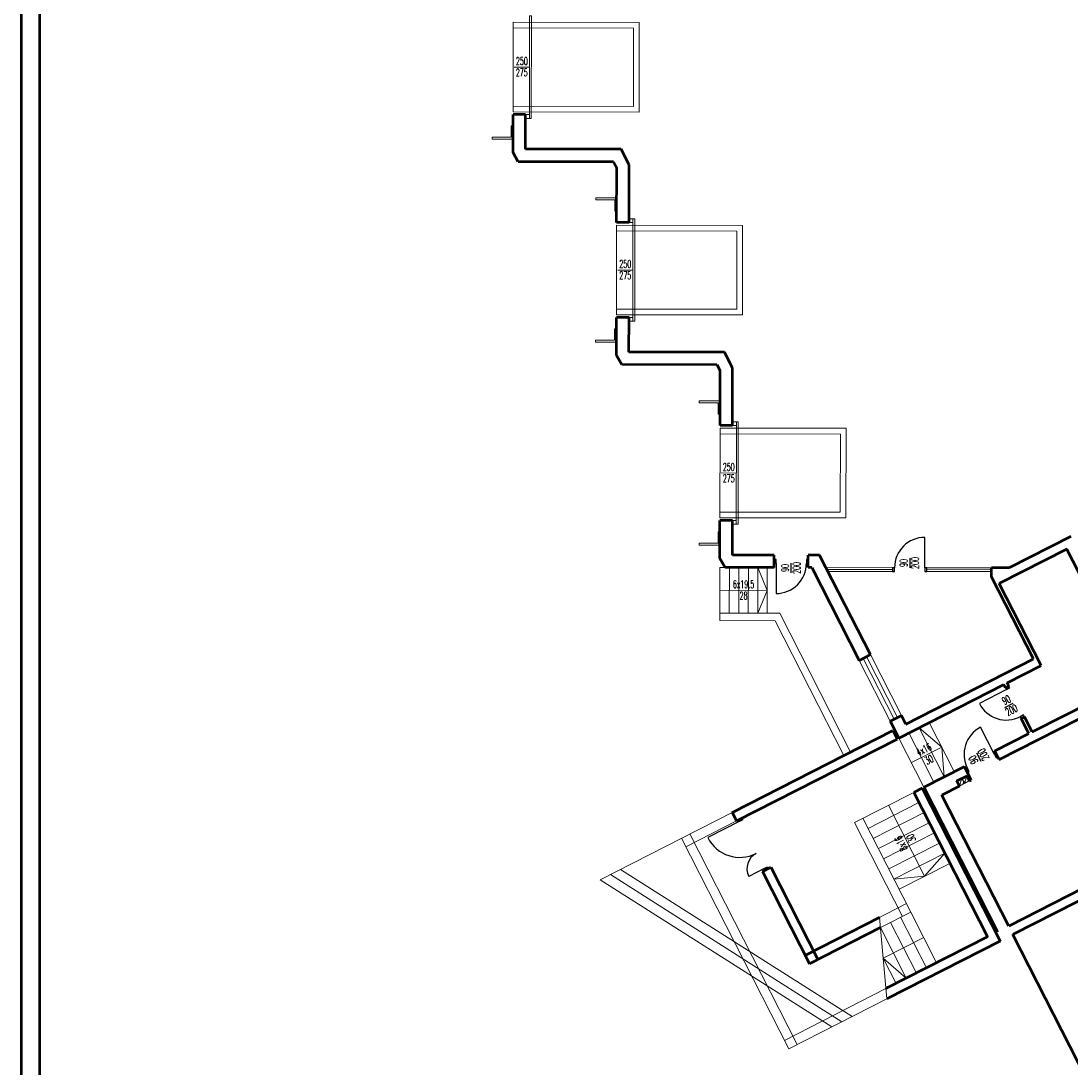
# Model space of a CAD drawing. Header units: millimetres. Extents: x 0 to 144098, y 0 to 90000.
# Tile 1 of 16: x 0 to 27662, y 22858 to 50437. Entities that reach past the tile are written whole.
import ezdxf
from ezdxf.enums import TextEntityAlignment as Align

# ---------------------------------------------------------------- set-up
doc = ezdxf.new("R2010")
doc.units = ezdxf.units.MM
doc.linetypes.add('HIDDEN2', pattern=[4.7625, 3.175, -1.5875])
for name, color, linetype in [('a__inst___pion__', 134, 'Continuous'), ('a__sciany_______', 9, 'Continuous'), ('a__stol_________', 46, 'Continuous'), ('a__stol___szklo_', 140, 'Continuous'), ('a__stol___wid___', 57, 'Continuous'), ('a__stol___z_otw_', 65, 'Continuous'), ('a__widok________', 7, 'Continuous'), ('a__widok__przer_', 66, 'HIDDEN2'), ('tabelka', 7, 'Continuous'), ('w__w__100_stol__', 225, 'Continuous'), ('w__w____________', 7, 'Continuous'), ('w__w______stol__', 195, 'Continuous')]:
    doc.layers.add(name, color=color, linetype=linetype)
doc.styles.add('simplex05', font='simplex.shx', dxfattribs={"width": 0.5})

# ---------------------------------------------------------------- blocks, each defined once
blk = doc.blocks.new('d90')
blk.add_line((5, -5), (5, -85))
for points in [[(0, -5), (5, -5), (5, 5), (0, 5)], [(85, -5), (90, -5), (90, 5), (85, 5)]]:
    blk.add_lwpolyline(points, close=True)
at = {"layer": 'a__stol___z_otw_'}
blk.add_arc((5, -5), 80, 270, 0, dxfattribs=at)
at = {"layer": 'w__w______stol__'}
blk.add_line((45, -30), (45, -5), dxfattribs=at)
blk = doc.blocks.new('d150')
for p, q in [((5, 145), (50, 145)), ((5, 5), (100, 5))]:
    blk.add_line(p, q)
for points in [[(5, 150), (5, 145), (-5, 145), (-5, 150)], [(5, 0), (5, 5), (-5, 5), (-5, 0)]]:
    blk.add_lwpolyline(points, close=True)
for centre, radius, start, end in [((5, 145), 45, 270, 0), ((5, 5), 95, 0, 90)]:
    blk.add_arc(centre, radius, start, end)

msp = doc.modelspace()

# ---------------------------------------------------------------- linework, layer by layer
at = {"layer": 'a__inst___pion__', "linetype": 'ByBlock', "lineweight": 18}
for p, q in [((24780, 30457), (24734, 30314)), ((24858, 30353), (24789, 30486)), ((24913, 30525), (24867, 30382)), ((24724, 30285), (24991, 30421))]:
    msp.add_line(p, q, dxfattribs=at)
for centre in [(24757, 30386), (24890, 30454)]:
    msp.add_circle(centre, 75, dxfattribs=at)
at = {"layer": 'a__sciany_______', "linetype": 'ByBlock', "lineweight": 50}
for p, q in [((12962, 46973), (12963, 47973)), ((13293, 47972), (12963, 47973)), ((13292, 47062), (13293, 47972)), ((15813, 47059), (13292, 47062)), ((16023, 46648), (15813, 47059)), ((13101, 46732), (12962, 46973)), ((15611, 46730), (13101, 46732)), ((15611, 46730), (15693, 46569)), ((15691, 45127), (15693, 46569)), ((16021, 45127), (16023, 46648)), ((16021, 45127), (15691, 45127)), ((15687, 41627), (15688, 42627)), ((16018, 42627), (15688, 42627)), ((16017, 41717), (16018, 42627)), ((15826, 41387), (15687, 41627)), ((18538, 41714), (16017, 41717)), ((18748, 41303), (18538, 41714)), ((18336, 41384), (15826, 41387)), ((18335, 41386), (18418, 41224)), ((18416, 39782), (18418, 41224)), ((18746, 39781), (18748, 41303)), ((18746, 39781), (18416, 39782)), ((18412, 36282), (18413, 37282)), ((18743, 37281), (18413, 37282)), ((18742, 36371), (18743, 37281)), ((27662, 36862), (26037, 36033)), ((27553, 36525), (25771, 35617)), ((28791, 34098), (27553, 36525)), ((18551, 36041), (18412, 36282)), ((19842, 36370), (18742, 36371)), ((19842, 36040), (19842, 36370)), ((21039, 36369), (20742, 36369)), ((20742, 36039), (20742, 36369)), ((22376, 33746), (21039, 36369)), ((19842, 36040), (18551, 36041)), ((20836, 36039), (20742, 36039)), ((20836, 36039), (22082, 33596)), ((26037, 36033), (25569, 36034)), ((25569, 35794), (25569, 36034)), ((26670, 33634), (25569, 35794)), ((26873, 33457), (25771, 35617)), ((22082, 33596), (22376, 33746)), ((23307, 31919), (26670, 33634)), ((25982, 33002), (26873, 33457)), ((23126, 31547), (25893, 32957)), ((25938, 32868), (25893, 32957)), ((26027, 32913), (25982, 33002)), ((26640, 31711), (29313, 33073)), ((25769, 30986), (29427, 32850)), ((25938, 32868), (26027, 32913)), ((22899, 31992), (23193, 32142)), ((23307, 31919), (23193, 32142)), ((26347, 32066), (26436, 32112)), ((26640, 31711), (26436, 32112)), ((22899, 31992), (23126, 31547)), ((26551, 31665), (26347, 32066)), ((18737, 29590), (22968, 31747)), ((22968, 31747), (23082, 31524)), ((25656, 31209), (26551, 31665)), ((18850, 29367), (23082, 31524)), ((25769, 30986), (25656, 31209)), ((23785, 30255), (24854, 30800)), ((25036, 30444), (24854, 30800)), ((24656, 30418), (24923, 30555)), ((24991, 30421), (24923, 30555)), ((24991, 30421), (25036, 30444)), ((23740, 30232), (23518, 30119)), ((23740, 30232), (25796, 26201)), ((23785, 30255), (25727, 26446)), ((24724, 30285), (24261, 30049)), ((24724, 30285), (24656, 30418)), ((23518, 30119), (25459, 26310)), ((26021, 26596), (24261, 30049)), ((18737, 29590), (18850, 29367)), ((31255, 29265), (26021, 26596)), ((31591, 29155), (26134, 26374)), ((19531, 28030), (19754, 28144)), ((19531, 28030), (20769, 25603)), ((19754, 28144), (20992, 25716)), ((22615, 26825), (20655, 25825)), ((22640, 26556), (20769, 25603)), ((25459, 26310), (22787, 24948)), ((35170, 8649), (26134, 26374)), ((25796, 26201), (22811, 24679))]:
    msp.add_line(p, q, dxfattribs=at)
at = {"layer": 'a__stol_________', "linetype": 'ByBlock', "lineweight": 18}
for points in [[(13443, 47872), (13393, 47872), (13396, 50572), (13446, 50572)], [(13293, 47872), (13393, 47872), (13393, 47972), (13293, 47972)], [(16021, 45127), (16121, 45127), (16121, 45227), (16021, 45227)], [(16168, 42527), (16118, 42527), (16121, 45227), (16171, 45227)], [(16018, 42527), (16118, 42527), (16118, 42627), (16018, 42627)], [(18746, 39781), (18846, 39781), (18846, 39881), (18746, 39881)], [(18893, 37181), (18843, 37181), (18846, 39881), (18896, 39881)], [(18743, 37181), (18843, 37181), (18843, 37281), (18743, 37281)]]:
    msp.add_lwpolyline(points, close=True, dxfattribs=at)
at = {"layer": 'a__stol___szklo_', "linetype": 'ByBlock', "lineweight": 18}
for p, q in [((22963, 36037), (21207, 36039)), ((22963, 35987), (21232, 35989)), ((25569, 36034), (23863, 36036)), ((25569, 35984), (23863, 35986)), ((22963, 35937), (21258, 35939)), ((25569, 35934), (23863, 35936)), ((23002, 32045), (22184, 33648)), ((23091, 32090), (22273, 33694))]:
    msp.add_line(p, q, dxfattribs=at)
at = {"layer": 'a__stol___wid___', "linetype": 'ByBlock', "lineweight": 18}
for p, q in [((22899, 31992), (22082, 33596)), ((23193, 32142), (22376, 33746))]:
    msp.add_line(p, q, dxfattribs=at)
at = {"layer": 'a__widok________', "linetype": 'ByBlock', "lineweight": 18}
for p, q in [((12963, 48043), (12966, 50403)), ((16286, 50399), (12966, 50403)), ((16283, 48039), (16286, 50399)), ((16136, 50249), (12966, 50253)), ((16133, 48189), (16136, 50249)), ((16133, 48189), (12963, 48193)), ((16283, 48039), (12963, 48043)), ((15688, 42697), (15691, 45057)), ((19011, 45054), (15691, 45057)), ((18861, 44904), (15691, 44907)), ((18858, 42844), (18861, 44904)), ((19008, 42694), (19011, 45054)), ((19008, 42694), (15688, 42697)), ((18858, 42844), (15689, 42847)), ((18413, 37352), (18416, 39712)), ((21736, 39708), (18416, 39712)), ((21586, 39558), (18416, 39562)), ((21584, 37498), (21586, 39558)), ((21733, 37348), (21736, 39708)), ((21733, 37348), (18413, 37352)), ((21584, 37498), (18414, 37502)), ((18411, 34642), (18412, 36042)), ((18551, 36041), (18412, 36042)), ((18661, 34841), (18662, 36041)), ((18911, 34841), (18912, 36041)), ((19161, 34841), (19162, 36041)), ((19411, 34841), (19412, 36041)), ((19661, 34840), (19662, 36040)), ((19988, 34840), (18411, 34842)), ((19866, 34640), (18411, 34642)), ((19866, 34640), (21677, 31088)), ((19988, 34840), (21855, 31179)), ((24320, 30528), (23661, 31819)), ((24587, 30664), (23928, 31956)), ((23785, 30255), (23126, 31547)), ((24052, 30391), (23394, 31683)), ((23518, 30119), (21959, 29324)), ((23654, 29852), (22318, 29170)), ((18737, 29590), (15262, 27818)), ((21959, 29324), (23219, 26852)), ((22181, 29438), (23442, 26965)), ((23790, 29584), (22454, 28903)), ((23926, 29317), (22590, 28636)), ((24063, 29050), (22726, 28368)), ((24199, 28782), (22863, 28101)), ((24335, 28515), (22999, 27834)), ((24471, 28248), (23135, 27567)), ((15529, 27954), (21629, 24077)), ((15797, 28091), (21896, 24213)), ((15262, 27818), (21362, 23940)), ((23328, 27188), (22526, 26779)), ((23442, 26965), (22640, 26556)), ((23442, 26965), (24123, 25629)), ((22640, 26556), (23321, 25220)), ((22907, 26693), (23588, 25356)), ((23174, 26829), (23856, 25493)), ((22713, 25752), (23054, 25084))]:
    msp.add_line(p, q, dxfattribs=at)
for points in [[(12413, 47373), (12913, 47373), (12913, 47673), (12963, 47673), (12962, 47323), (12412, 47323)], [(15142, 45728), (15642, 45727), (15641, 45427), (15691, 45427), (15692, 45777), (15142, 45778)], [(15138, 42028), (15638, 42027), (15638, 42327), (15688, 42327), (15688, 41977), (15138, 41978)], [(17867, 40382), (18367, 40382), (18366, 40082), (18416, 40082), (18417, 40432), (17867, 40432)], [(17863, 36682), (18363, 36682), (18363, 36982), (18413, 36982), (18413, 36632), (17863, 36632)]]:
    msp.add_lwpolyline(points, close=True, dxfattribs=at)
at = {"layer": 'a__widok__przer_', "linetype": 'ByBlock', "lineweight": 18}
for p, q in [((18850, 29367), (17514, 28686)), ((17400, 28908), (20227, 23362)), ((17623, 29022), (20450, 23476)), ((22787, 24948), (20114, 23585)), ((22811, 24679), (20227, 23362))]:
    msp.add_line(p, q, dxfattribs=at)
at = {"layer": 'tabelka', "linetype": 'ByBlock', "lineweight": 50}
msp.add_line((0, 90000), (0, 0), dxfattribs=at)
at = {"layer": 'tabelka', "lineweight": 50}
msp.add_line((500, 500), (500, 89500), dxfattribs=at)
at = {"layer": 'w__w____________', "linetype": 'ByBlock', "lineweight": 18}
for p, q in [((19661, 35440), (19412, 36041)), ((19661, 35440), (18411, 35442)), ((19411, 34841), (19661, 35440)), ((24258, 31310), (23661, 31819)), ((23456, 30901), (24258, 31310)), ((24258, 31310), (24320, 30528)), ((23803, 27907), (22850, 29778)), ((23803, 27907), (24335, 28515)), ((22999, 27834), (23803, 27907)), ((22811, 24679), (22615, 26825)), ((23782, 26297), (22713, 25752)), ((22713, 25752), (23321, 25220))]:
    msp.add_line(p, q, dxfattribs=at)
at = {"layer": 'w__w______stol__', "linetype": 'ByBlock', "lineweight": 18}
for p, q in [((13395, 49222), (12995, 49223)), ((16120, 43877), (15720, 43877)), ((18845, 38531), (18445, 38532))]:
    msp.add_line(p, q, dxfattribs=at)

# ---------------------------------------------------------------- block references
at = {"layer": 'a__stol_________', "linetype": 'ByBlock', "lineweight": 18, "yscale": 10, "zscale": 10}
for name, p, xscale, rotation in [('d90', (23863, 35986), 9.999999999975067, 179.9381877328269), ('d90', (19842, 36205), 9.999999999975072, 359.9381877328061), ('d90', (25983, 32891), 9.99999999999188, 297.0123013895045), ('d90', (25713, 31097), 9.999999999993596, 207.0123013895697), ('d150', (18961, 29424), 9.9999999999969, 207.0123013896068)]:
    msp.add_blockref(name, p, dxfattribs=dict(at, xscale=xscale, rotation=rotation))

# ---------------------------------------------------------------- texts
at = {"layer": 'w__w__100_stol__', "linetype": 'ByBlock', "lineweight": 18, "style": 'simplex05', "width": 0.5}
for s, rotation, p in [('250', 359.9382, (13195, 49222)), ('250', 359.9382, (15920, 43877)), ('250', 359.9382, (18645, 38531)), ('90', 89.9382, (20292, 36030)), ('90', 89.9382, (23414, 36161)), ('6x19.5', 359.9382, (19036, 35441)), ('90', 27.0123, (26031, 32410)), ('4x16', 27.0123, (23857, 31105)), ('90', 117.0123, (25232, 31049)), ('8x16', 117.0123, (23326, 28843))]:
    msp.add_text(s, height=200, rotation=rotation, dxfattribs=at).set_placement(p, align=Align.BOTTOM_CENTER)
for s, rotation, p in [('275', 359.9382, (13194, 49182)), ('275', 359.9382, (15920, 43837)), ('275', 359.9382, (18645, 38491)), ('200', 89.9382, (23454, 36161)), ('200', 89.9382, (20332, 36030)), ('28', 359.9382, (19036, 35401)), ('200', 27.0123, (26049, 32375)), ('30', 27.0123, (23875, 31070)), ('200', 117.0123, (25268, 31067)), ('30', 117.0123, (23362, 28861))]:
    msp.add_text(s, height=200, rotation=rotation, dxfattribs=at).set_placement(p, align=Align.TOP_CENTER)

doc.saveas('drawing.dxf')
